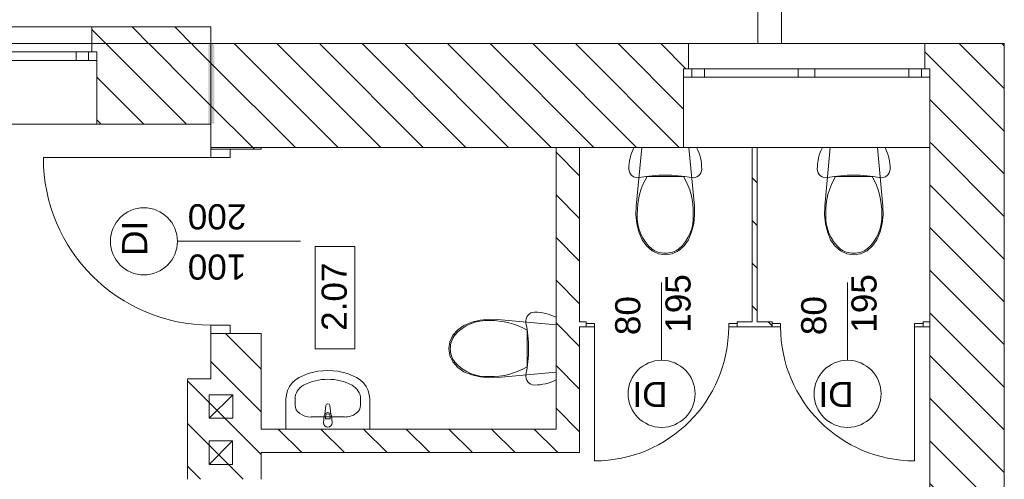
# Model space of a CAD drawing. Header units: millimetres. Extents: x -22225 to 37225, y -49550 to 562.
# Tile 15 of 17: x 29999 to 35875, y -25050 to -22307. Entities that reach past the tile are written whole.
import ezdxf

# ---------------------------------------------------------------- set-up
doc = ezdxf.new("R2010")
doc.units = ezdxf.units.MM
doc.set_wipeout_variables(frame=1)
for name, color, linetype, lineweight in [('poziom_3 (1)_7_0_Nr_pióra__81_Nr_pióra__1', 7, 'Continuous', 9), ('poziom_3 (1)_7_2D - Ogólne_Nr_pióra__19', 7, 'Continuous', 9), ('poziom_3 (1)_7_2D - Ogólne_Nr_pióra__1_Nr_pióra__7', 7, 'Continuous', 9), ('poziom_3 (1)_7_2D - Ogólne_Nr_pióra__7_Nr_pióra__7', 7, 'Continuous', 9), ('poziom_3 (1)_7_Drzwi ArchiCAD_Nr_pióra__27_Nr_pióra__7', 7, 'Continuous', 9), ('poziom_3 (1)_7_Drzwi ArchiCAD_Nr_pióra__81_Nr_pióra__1', 7, 'Continuous', 9), ('poziom_3 (1)_7_Konstrukcja - Dachy_Nr_pióra__92_Nr_pióra__2', 7, 'Continuous', 9), ('poziom_3 (1)_7_Konstrukcja - Stropy_Nr_pióra__81_Nr_pióra__1', 7, 'Continuous', 9), ('poziom_3 (1)_7_Konstrukcja - Ściany zew', 7, 'Continuous', 9), ('poziom_3 (1)_7_Konstrukcja - Ściany zew_Nr_pióra__107_Nr_pióra__11', 7, 'Continuous', 9), ('poziom_3 (1)_7_Konstrukcja - Ściany zew_Nr_pióra__254', 7, 'Continuous', 9), ('poziom_3 (1)_7_Konstrukcja - Ściany zew_Nr_pióra__27_Nr_pióra__7', 7, 'Continuous', 9), ('poziom_3 (1)_7_Konstrukcja - Ściany zew_Nr_pióra__87_Nr_pióra__1', 7, 'Continuous', 9), ('poziom_3 (1)_7_Metryczki pomieszczeń ArchiCADa_Nr_pióra__6_Nr_pióra__5', 7, 'Continuous', 9), ('poziom_3 (1)_7_Okna ArchiCADa_Nr_pióra__101_Nr_pióra__252', 7, 'Continuous', 9), ('poziom_3 (1)_7_Okna ArchiCADa_Nr_pióra__27_Nr_pióra__7', 7, 'Continuous', 9), ('poziom_3 (1)_7_Okna ArchiCADa_Nr_pióra__81_Nr_pióra__1', 7, 'Continuous', 9), ('poziom_3 (1)_7_Znaczniki drzwi ArchiCADa_Nr_pióra__1_Nr_pióra__7', 7, 'Continuous', 9), ('poziom_3 (1)_7_Znaczniki drzwi ArchiCADa_Nr_pióra__2_Nr_pióra__8', 7, 'Continuous', 9), ('poziom_3 (1)_7_Znaczniki drzwi ArchiCADa_Nr_pióra__7_Nr_pióra__7', 7, 'Continuous', 9)]:
    doc.layers.add(name, color=color, linetype=linetype, lineweight=lineweight)
doc.styles.add('GENERATED_STYLE_1', font='arial.ttf')
pattern_1 = [(135, (37225, -40870), (127.2792, 127.2792), [])]

msp = doc.modelspace()

# ---------------------------------------------------------------- hatches: boundary and pattern name
at = {"layer": 'poziom_3 (1)_7_Konstrukcja - Ściany zew_Nr_pióra__107_Nr_pióra__11'}
h = msp.add_hatch(dxfattribs=at)
h.set_pattern_fill('BLOCZKI_CERAMICZNE_0007', color=256, angle=270, style=0, pattern_type=2)
h.set_pattern_definition(pattern_1)
h.paths.add_polyline_path([(35430, -22600), (35430, -23070), (35875, -22450), (35400, -22450), (35400, -22600)])
h = msp.add_hatch(dxfattribs=at)
h.set_pattern_fill('BLOCZKI_CERAMICZNE_0007', color=256, angle=270, style=0, pattern_type=2)
h.set_pattern_definition(pattern_1)
h.paths.add_polyline_path([(35875, -31000), (35875, -22450), (35430, -23070), (35430, -30360)])
h = msp.add_hatch(dxfattribs=at)
h.set_pattern_fill('BLOCZKI_CERAMICZNE_0007', color=256, angle=270, style=0, pattern_type=2)
h.set_pattern_definition(pattern_1)
h.paths.add_polyline_path([(31140, -23080), (31440, -23080), (31440, -23070), (31140, -23070)])
h = msp.add_hatch(dxfattribs=at)
h.set_pattern_fill('BLOCZKI_CERAMICZNE_0007', color=256, angle=270, style=0, pattern_type=2)
h.set_pattern_definition(pattern_1)
h.paths.add_polyline_path([(33200, -24890), (33340, -24890), (33340, -23070), (33200, -23070)])
h = msp.add_hatch(dxfattribs=at)
h.set_pattern_fill('BLOCZKI_CERAMICZNE_0007', color=256, angle=270, style=0, pattern_type=2)
h.set_pattern_definition(pattern_1)
h.paths.add_polyline_path([(34400, -24110), (34400, -23070), (34370, -23070), (34370, -24110)])
h = msp.add_hatch(dxfattribs=at)
h.set_pattern_fill('BLOCZKI_CERAMICZNE_0007', color=256, angle=270, style=0, pattern_type=2)
h.set_pattern_definition(pattern_1)
h.paths.add_polyline_path([(34280, -24110), (34280, -24140), (34490, -24140), (34490, -24110)])
h = msp.add_hatch(dxfattribs=at)
h.set_pattern_fill('BLOCZKI_CERAMICZNE_0007', color=256, angle=270, style=0, pattern_type=2)
h.set_pattern_definition(pattern_1)
h.paths.add_polyline_path([(31440, -24450), (31440, -24180), (31140, -24180), (31140, -24450)])
h = msp.add_hatch(dxfattribs=at)
h.set_pattern_fill('BLOCZKI_CERAMICZNE_0007', color=256, angle=270, style=0, pattern_type=2)
h.set_pattern_definition(pattern_1)
h.paths.add_polyline_path([(31000, -25050), (31440, -25050), (31440, -24450), (31000, -24450)])
h = msp.add_hatch(dxfattribs=at)
h.set_pattern_fill('BLOCZKI_CERAMICZNE_0007', color=256, angle=270, style=0, pattern_type=2)
h.set_pattern_definition(pattern_1)
h.paths.add_polyline_path([(33200, -24750), (31440, -24750), (31440, -24890), (33200, -24890)])

# ---------------------------------------------------------------- linework, layer by layer
at = {"layer": 'poziom_3 (1)_7_0_Nr_pióra__81_Nr_pióra__1'}
for p, q in [((34405, -17990), (34405, -22450)), ((34545, -22450), (34545, -17990)), ((34405, -22450), (34545, -22450)), ((33657.9, -23085.1), (33651.7, -23100.5)), ((33665, -23070), (33657.9, -23085.1)), ((34038.6, -23070), (33665, -23070)), ((33710.8, -23070), (33678.5, -23420.4)), ((33992.8, -23070), (33710.8, -23070)), ((34025.2, -23420.4), (33992.8, -23070)), ((34045.7, -23085.1), (34038.6, -23070)), ((34051.9, -23100.5), (34045.7, -23085.1)), ((34782.5, -23085.1), (34776.3, -23100.5)), ((34789.6, -23070), (34782.5, -23085.1)), ((35163.2, -23070), (34789.6, -23070)), ((34835.4, -23070), (34803, -23420.4)), ((35117.4, -23070), (34835.4, -23070)), ((35149.7, -23420.4), (35117.4, -23070)), ((35170.3, -23085.1), (35163.2, -23070)), ((35176.5, -23100.5), (35170.3, -23085.1)), ((33638.7, -23148.7), (33636.3, -23165.2)), ((33642.1, -23132.4), (33638.7, -23148.7)), ((33646.5, -23116.3), (33642.1, -23132.4)), ((33651.7, -23100.5), (33646.5, -23116.3)), ((34057.2, -23116.3), (34051.9, -23100.5)), ((34061.5, -23132.4), (34057.2, -23116.3)), ((34064.9, -23148.7), (34061.5, -23132.4)), ((34067.4, -23165.2), (34064.9, -23148.7)), ((34763.3, -23148.7), (34760.8, -23165.2)), ((34766.7, -23132.4), (34763.3, -23148.7)), ((34771, -23116.3), (34766.7, -23132.4)), ((34776.3, -23100.5), (34771, -23116.3)), ((35181.8, -23116.3), (35176.5, -23100.5)), ((35186.1, -23132.4), (35181.8, -23116.3)), ((35189.5, -23148.7), (35186.1, -23132.4)), ((35191.9, -23165.2), (35189.5, -23148.7)), ((33634.8, -23181.8), (33634.3, -23198.5)), ((33634.3, -23198.5), (33635.6, -23210)), ((33636.3, -23165.2), (33634.8, -23181.8)), ((33635.6, -23210), (33639.4, -23221)), ((34064.2, -23221), (34068, -23210)), ((34068.8, -23181.8), (34067.4, -23165.2)), ((34068, -23210), (34069.3, -23198.5)), ((34069.3, -23198.5), (34068.8, -23181.8)), ((34759.4, -23181.8), (34758.9, -23198.5)), ((34758.9, -23198.5), (34760.2, -23210)), ((34760.8, -23165.2), (34759.4, -23181.8)), ((34760.2, -23210), (34764, -23221)), ((35188.8, -23221), (35192.6, -23210)), ((35193.4, -23181.8), (35191.9, -23165.2)), ((35192.6, -23210), (35193.9, -23198.5)), ((35193.9, -23198.5), (35193.4, -23181.8)), ((33639.4, -23221), (33645.5, -23230.9)), ((33645.5, -23230.9), (33653.6, -23239.1)), ((33653.6, -23239.1), (33663.4, -23245.5)), ((33663.4, -23245.5), (33674.2, -23249.5)), ((33674.2, -23249.5), (33685.8, -23251)), ((33685.8, -23251), (33697.3, -23250)), ((33697.3, -23250), (33735.6, -23243.2)), ((33735.6, -23243.2), (33774.2, -23238.3)), ((33851.8, -23243), (33742.9, -23243)), ((33774.2, -23238.3), (33812.9, -23235.4)), ((33812.9, -23235.4), (33851.8, -23234.4)), ((33851.8, -23234.4), (33890.7, -23235.4)), ((33960.8, -23243), (33851.8, -23243)), ((33890.7, -23235.4), (33929.5, -23238.3)), ((33929.5, -23238.3), (33968, -23243.2)), ((33960.8, -23243), (33960.8, -23243)), ((33968, -23243.2), (34006.3, -23250)), ((34006.3, -23250), (34017.9, -23251)), ((34017.9, -23251), (34029.4, -23249.5)), ((34029.4, -23249.5), (34040.3, -23245.5)), ((34040.3, -23245.5), (34050, -23239.1)), ((34050, -23239.1), (34058.1, -23230.9)), ((34058.1, -23230.9), (34064.2, -23221)), ((34764, -23221), (34770.1, -23230.9)), ((34770.1, -23230.9), (34778.2, -23239.1)), ((34778.2, -23239.1), (34787.9, -23245.5)), ((34787.9, -23245.5), (34798.8, -23249.5)), ((34798.8, -23249.5), (34810.3, -23251)), ((34810.3, -23251), (34821.9, -23250)), ((34821.9, -23250), (34860.2, -23243.2)), ((34860.2, -23243.2), (34898.8, -23238.3)), ((34976.4, -23243), (34867.4, -23243)), ((34898.8, -23238.3), (34937.5, -23235.4)), ((34937.5, -23235.4), (34976.4, -23234.4)), ((34976.4, -23234.4), (35015.3, -23235.4)), ((35085.3, -23243), (34976.4, -23243)), ((35015.3, -23235.4), (35054, -23238.3)), ((35054, -23238.3), (35092.6, -23243.2)), ((35085.3, -23243), (35085.3, -23243)), ((35092.6, -23243.2), (35130.9, -23250)), ((35130.9, -23250), (35142.5, -23251)), ((35142.5, -23251), (35154, -23249.5)), ((35154, -23249.5), (35164.9, -23245.5)), ((35164.9, -23245.5), (35174.6, -23239.1)), ((35174.6, -23239.1), (35182.7, -23230.9)), ((35182.7, -23230.9), (35188.8, -23221)), ((33678.5, -23420.4), (33676.9, -23472.1)), ((34026.7, -23472.1), (34025.2, -23420.4)), ((34803, -23420.4), (34801.5, -23472.1)), ((35151.3, -23472.1), (35149.7, -23420.4)), ((33676.9, -23472.1), (33682.4, -23523.4)), ((33684.8, -23468), (33684.8, -23467.9)), ((34018.8, -23468), (34018.8, -23467.9)), ((34021.2, -23523.4), (34026.7, -23472.1)), ((34801.5, -23472.1), (34807, -23523.4)), ((34809.4, -23468), (34809.4, -23467.9)), ((35143.4, -23468), (35143.4, -23467.9)), ((35145.8, -23523.4), (35151.3, -23472.1)), ((33682.4, -23523.4), (33694.8, -23573.2)), ((34008.8, -23573.2), (34021.2, -23523.4)), ((34807, -23523.4), (34819.4, -23573.2)), ((35133.4, -23573.2), (35145.8, -23523.4)), ((33694.8, -23573.2), (33713.8, -23620.1)), ((33713.8, -23620.1), (33739.4, -23657.3)), ((33964.2, -23657.3), (33989.8, -23620.1)), ((33989.8, -23620.1), (34008.8, -23573.2)), ((34819.4, -23573.2), (34838.4, -23620.1)), ((34838.4, -23620.1), (34864, -23657.3)), ((35088.8, -23657.3), (35114.4, -23620.1)), ((35114.4, -23620.1), (35133.4, -23573.2)), ((33739.4, -23657.3), (33772.5, -23685.8)), ((33770.7, -23674.6), (33770.7, -23674.5)), ((33931.2, -23685.8), (33964.2, -23657.3)), ((33932.9, -23674.6), (33932.9, -23674.6)), ((34864, -23657.3), (34897, -23685.8)), ((34895.3, -23674.6), (34895.3, -23674.5)), ((35055.7, -23685.8), (35088.8, -23657.3)), ((35057.5, -23674.6), (35057.5, -23674.6)), ((33772.5, -23685.8), (33810.8, -23703.8)), ((33810.8, -23703.8), (33851.8, -23710)), ((33851.8, -23701.4), (33851.8, -23701.4)), ((33851.8, -23710), (33892.9, -23703.8)), ((33892.9, -23703.8), (33931.2, -23685.8)), ((34897, -23685.8), (34935.3, -23703.8)), ((34935.3, -23703.8), (34976.4, -23710)), ((34976.4, -23701.4), (34976.4, -23701.4)), ((34976.4, -23710), (35017.4, -23703.8)), ((35017.4, -23703.8), (35055.7, -23685.8)), ((33024.5, -24081.5), (33020.5, -24092.4)), ((33030.9, -24071.8), (33024.5, -24081.5)), ((33039.1, -24063.7), (33030.9, -24071.8)), ((33049, -24057.6), (33039.1, -24063.7)), ((33060, -24053.8), (33049, -24057.6)), ((33071.5, -24052.5), (33060, -24053.8)), ((33088.2, -24053), (33071.5, -24052.5)), ((33104.8, -24054.5), (33088.2, -24053)), ((33121.3, -24056.9), (33104.8, -24054.5)), ((33137.6, -24060.3), (33121.3, -24056.9)), ((33153.7, -24064.6), (33137.6, -24060.3)), ((33169.5, -24069.9), (33153.7, -24064.6)), ((33184.9, -24076.1), (33169.5, -24069.9)), ((33200, -24083.2), (33184.9, -24076.1)), ((33200, -24456.8), (33200, -24083.2)), ((32649.9, -24132), (32612.7, -24157.6)), ((32696.8, -24113), (32649.9, -24132)), ((32746.6, -24100.6), (32696.8, -24113)), ((32797.9, -24095.1), (32746.6, -24100.6)), ((32849.6, -24096.7), (32797.9, -24095.1)), ((32802, -24103), (32802, -24102.9)), ((33200, -24129), (32849.6, -24096.7)), ((33020.5, -24092.4), (33019, -24103.9)), ((33019, -24103.9), (33020, -24115.5)), ((33020, -24115.5), (33026.8, -24153.8)), ((33200, -24411), (33200, -24129)), ((32584.2, -24190.6), (32566.2, -24229)), ((32612.7, -24157.6), (32584.2, -24190.6)), ((32595.4, -24188.9), (32595.4, -24188.9)), ((33026.8, -24153.8), (33031.7, -24192.4)), ((33027, -24270), (33027, -24161.1)), ((33031.7, -24192.4), (33034.6, -24231.1)), ((32566.2, -24229), (32560, -24270)), ((33034.6, -24231.1), (33035.6, -24270)), ((32560, -24270), (32566.2, -24311)), ((32566.2, -24311), (32584.2, -24349.4)), ((32568.6, -24270), (32568.6, -24270)), ((33027, -24378.9), (33027, -24270)), ((33034.6, -24308.9), (33031.7, -24347.6)), ((33035.6, -24270), (33034.6, -24308.9)), ((32584.2, -24349.4), (32612.7, -24382.4)), ((32595.4, -24351.1), (32595.4, -24351.1)), ((32612.7, -24382.4), (32649.9, -24408)), ((33031.7, -24347.6), (33026.8, -24386.2)), ((33027, -24378.9), (33027, -24378.9)), ((31666.8, -24442.3), (31644.3, -24456.9)), ((31721.1, -24419), (31666.8, -24442.3)), ((31778.7, -24404.8), (31721.1, -24419)), ((31837.8, -24400), (31778.7, -24404.8)), ((31896.9, -24404.8), (31837.8, -24400)), ((31954.5, -24419), (31896.9, -24404.8)), ((32008.8, -24442.3), (31954.5, -24419)), ((32031.3, -24456.9), (32008.8, -24442.3)), ((32649.9, -24408), (32696.8, -24427)), ((32696.8, -24427), (32746.6, -24439.4)), ((32746.6, -24439.4), (32797.9, -24444.9)), ((32797.9, -24444.9), (32849.6, -24443.3)), ((32802, -24437), (32802, -24437)), ((32849.6, -24443.3), (33200, -24411)), ((33020, -24424.5), (33019, -24436.1)), ((33019, -24436.1), (33020.5, -24447.6)), ((33026.8, -24386.2), (33020, -24424.5)), ((31609.1, -24496.5), (31597.4, -24520.2)), ((31624.9, -24475.1), (31609.1, -24496.5)), ((31644.3, -24456.9), (31624.9, -24475.1)), ((32050.7, -24475.1), (32031.3, -24456.9)), ((32066.5, -24496.5), (32050.7, -24475.1)), ((32078.2, -24520.2), (32066.5, -24496.5)), ((33020.5, -24447.6), (33024.5, -24458.5)), ((33024.5, -24458.5), (33030.9, -24468.2)), ((33030.9, -24468.2), (33039.1, -24476.3)), ((33039.1, -24476.3), (33049, -24482.4)), ((33049, -24482.4), (33060, -24486.2)), ((33060, -24486.2), (33071.5, -24487.5)), ((33071.5, -24487.5), (33088.2, -24487)), ((33088.2, -24487), (33104.8, -24485.5)), ((33104.8, -24485.5), (33121.3, -24483.1)), ((33121.3, -24483.1), (33137.6, -24479.7)), ((33137.6, -24479.7), (33153.7, -24475.4)), ((33153.7, -24475.4), (33169.5, -24470.1)), ((33169.5, -24470.1), (33184.9, -24463.9)), ((33184.9, -24463.9), (33200, -24456.8)), ((31590.2, -24545.6), (31587.8, -24571.8)), ((31597.4, -24520.2), (31590.2, -24545.6)), ((32085.4, -24545.6), (32078.2, -24520.2)), ((32087.8, -24571.8), (32085.4, -24545.6)), ((31587.8, -24571.8), (31587.8, -24750)), ((31642.1, -24607.5), (31642.1, -24571.8)), ((31826.7, -24608.8), (31820.1, -24661.7)), ((31826.7, -24608.8), (31826.7, -24608.7)), ((31855.5, -24661.7), (31848.9, -24608.8)), ((32033.5, -24607.5), (32033.5, -24571.8)), ((32087.8, -24750), (32087.8, -24571.8)), ((31738.8, -24678.2), (31936.8, -24678.2)), ((31816.8, -24671.2), (31812.8, -24713.2)), ((31816.8, -24671.2), (31816.8, -24671.2)), ((31824.2, -24688.3), (31824.2, -24673.4)), ((31851.4, -24673.4), (31851.4, -24688.3)), ((31855.5, -24661.7), (31855.5, -24661.7)), ((31862.8, -24713.2), (31858.8, -24671.2)), ((31851.4, -24688.3), (31824.2, -24688.3)), ((31862.8, -24713.2), (31862.8, -24713.1)), ((31587.8, -24750), (32087.8, -24750))]:
    msp.add_line(p, q, dxfattribs=at)
for centre, radius, start, end in [((34109.9, -23457.9), 425.4, 149.65177, 181.35393), ((33593.7, -23457.9), 425.4, 358.64607, 30.34823), ((35234.5, -23457.9), 425.4, 149.65177, 181.35393), ((34718.3, -23457.9), 425.4, 358.64607, 30.34823), ((33941.3, -23482.3), 257, 176.80485, 228.4245), ((33762.4, -23482.3), 257, 311.5755, 3.19515), ((35065.9, -23482.3), 257, 176.80485, 228.4245), ((34886.9, -23482.3), 257, 311.5755, 3.19515), ((33852.6, -23562.8), 138.6, 233.7772, 269.66441), ((33851, -23562.8), 138.6, 270.33559, 306.22281), ((34977.2, -23562.8), 138.6, 233.7772, 269.66441), ((34975.6, -23562.8), 138.6, 270.33559, 306.22281), ((32787.7, -24359.5), 257, 86.80485, 138.4245), ((32812.1, -24528.1), 425.4, 59.65177, 91.35393), ((32707.2, -24270.8), 138.6, 143.7772, 179.66441), ((32707.2, -24269.2), 138.6, 180.33559, 216.22281), ((32787.7, -24180.5), 257, 221.5755, 273.19515), ((32812.1, -24011.9), 425.4, 268.64607, 300.34823), ((31837.8, -24610.2), 11.2, 7.13892, 172.86108), ((31837.8, -24673.1), 21.1, 147.22897, 174.83039), ((31837.8, -24673.1), 21.1, 32.77103, 147.22897), ((31837.8, -24673.4), 13.6, 0, 180), ((31837.8, -24673.1), 21.1, 5.16961, 32.77103), ((31837.8, -24713.2), 25, 180, 0)]:
    msp.add_arc(centre, radius, start, end, dxfattribs=at)
for centre, major_axis, ratio, start_param, end_param in [((31837.8, -24750), (-304.3, 0), 0.975758, 4.215414, 5.209364), ((31738.8, -24571.8), (-96.6, 0), 0.975758, 5.209364, 6.283185), ((31936.8, -24571.8), (-96.6, 0), 0.975758, 3.141593, 4.215414), ((31738.9, -24607.5), (-96.7, 0), 0.731403, 0, 1.570796), ((31936.7, -24607.5), (-96.7, 0), 0.731403, 1.570796, 3.141593)]:
    msp.add_ellipse(centre, major_axis=major_axis, ratio=ratio, start_param=start_param, end_param=end_param, dxfattribs=at)
at = {"layer": 'poziom_3 (1)_7_2D - Ogólne_Nr_pióra__1_Nr_pióra__7', "flags": 128}
for points in [[(31270.5, -24545.5), (31270.5, -24685.5), (31130.5, -24685.5), (31130.5, -24545.5)], [(31269.3, -24821.1), (31269.3, -24961.1), (31129.3, -24961.1), (31129.3, -24821.1)]]:
    msp.add_lwpolyline(points, close=True, dxfattribs=at)
at = {"layer": 'poziom_3 (1)_7_2D - Ogólne_Nr_pióra__7_Nr_pióra__7'}
for p, q in [((31270.5, -24545.5), (31130.5, -24685.5)), ((31269.3, -24821.1), (31129.3, -24961.1))]:
    msp.add_line(p, q, dxfattribs=at)
at = {"layer": 'poziom_3 (1)_7_Drzwi ArchiCAD_Nr_pióra__27_Nr_pióra__7'}
for p, q in [((31140, -23080), (31255, -23080)), ((33380, -24140), (33380, -24120)), ((34280, -24140), (34280, -24120)), ((34490, -24140), (34490, -24120)), ((35390, -24140), (35390, -24120)), ((31140, -24180), (31255, -24180))]:
    msp.add_line(p, q, dxfattribs=at)
at = {"layer": 'poziom_3 (1)_7_Drzwi ArchiCAD_Nr_pióra__81_Nr_pióra__1'}
for p, q in [((31140, -23080), (31140, -23130)), ((31255, -23080), (31140, -23080)), ((31255, -23130), (31255, -23080)), ((31140, -23130), (30140, -23130)), ((31140, -23130), (31255, -23130)), ((31255, -24130), (31140, -24130)), ((31140, -24130), (31140, -24180)), ((31255, -24180), (31255, -24130)), ((33430, -24120), (33380, -24120)), ((33380, -24120), (33380, -24140)), ((33380, -24140), (33430, -24140)), ((33430, -24140), (33430, -24120)), ((33430, -24140), (33430, -24940)), ((34280, -24120), (34230, -24120)), ((34230, -24120), (34230, -24140)), ((34230, -24140), (34280, -24140)), ((34280, -24140), (34280, -24120)), ((34490, -24120), (34540, -24120)), ((34490, -24140), (34490, -24120)), ((34540, -24140), (34490, -24140)), ((34540, -24120), (34540, -24140)), ((35340, -24140), (35340, -24120)), ((35340, -24120), (35390, -24120)), ((35390, -24140), (35340, -24140)), ((35340, -24140), (35340, -24940)), ((35390, -24120), (35390, -24140)), ((31140, -24180), (31255, -24180))]:
    msp.add_line(p, q, dxfattribs=at)
for centre, radius, start, end in [((31140, -23130), 1000, 180, 270), ((33430, -24140), 800, 270, 0), ((35340, -24140), 800, 180, 270)]:
    msp.add_arc(centre, radius, start, end, dxfattribs=at)
at = {"layer": 'poziom_3 (1)_7_Konstrukcja - Dachy_Nr_pióra__92_Nr_pióra__2', "flags": 128}
msp.add_lwpolyline([(34405, -17990), (34405, -22450)], dxfattribs=at)
at = {"layer": 'poziom_3 (1)_7_Konstrukcja - Stropy_Nr_pióra__81_Nr_pióra__1', "flags": 128}
msp.add_lwpolyline([(14250, -30870), (22540, -30870), (23220, -30870), (23220, -29270), (25710, -29270), (25710, -28870), (27110, -28870), (27110, -22930), (31140, -22930), (31140, -23070), (35430, -23070), (35430, -30360), (32770, -30360), (32770, -33970), (14250, -33970)], close=True, dxfattribs=at)
at = {"layer": 'poziom_3 (1)_7_Konstrukcja - Ściany zew_Nr_pióra__27_Nr_pióra__7'}
for p, q in [((30430, -22500), (30460, -22500)), ((30460, -22500), (30460, -22550)), ((33990, -22450), (33990, -22600)), ((35400, -22450), (35400, -22600)), ((30460, -22550), (30460, -22930)), ((33990, -22600), (33960, -22600)), ((33960, -22600), (33960, -22650)), ((35400, -22600), (35430, -22600)), ((35430, -22600), (35430, -22650)), ((33960, -22650), (33960, -23070)), ((35430, -22650), (35430, -23070)), ((31140, -23080), (31255, -23080)), ((31255, -23080), (31440, -23080)), ((33380, -24120), (33380, -24110)), ((33380, -24140), (33380, -24120)), ((34280, -24120), (34280, -24110)), ((34280, -24140), (34280, -24120)), ((34490, -24120), (34490, -24110)), ((34490, -24140), (34490, -24120)), ((35390, -24120), (35390, -24110)), ((35390, -24140), (35390, -24120)), ((31140, -24180), (31255, -24180)), ((31255, -24180), (31440, -24180)), ((33200, -24890), (33340, -24890))]:
    msp.add_line(p, q, dxfattribs=at)
at = {"layer": 'poziom_3 (1)_7_Konstrukcja - Ściany zew_Nr_pióra__27_Nr_pióra__7', "flags": 128}
for points in [[(35875, -22450), (35400, -22450)], [(35875, -31000), (35875, -22450)], [(30460, -22930), (31140, -22930)], [(31140, -23070), (31140, -23080)], [(31440, -23080), (31440, -23070)], [(31440, -23070), (33200, -23070)], [(33200, -23070), (33200, -24750)], [(33340, -24110), (33340, -23070)], [(33340, -23070), (33960, -23070)], [(34370, -23070), (34370, -24110)], [(34400, -24110), (34400, -23070)], [(35430, -23070), (35430, -24110)], [(33380, -24110), (33340, -24110)], [(33340, -24140), (33380, -24140)], [(33340, -24890), (33340, -24140)], [(34370, -24110), (34280, -24110)], [(34280, -24140), (34490, -24140)], [(34490, -24110), (34400, -24110)], [(35430, -24110), (35390, -24110)], [(35390, -24140), (35430, -24140)], [(35430, -24140), (35430, -27040)], [(31140, -24180), (31140, -24450)], [(31440, -24450), (31440, -24180)], [(31140, -24450), (31000, -24450)], [(31000, -24450), (31000, -25050)], [(31440, -24750), (31440, -24450)], [(33200, -24750), (31440, -24750)], [(31440, -25050), (31440, -24890)], [(31440, -24890), (33200, -24890)]]:
    msp.add_lwpolyline(points, dxfattribs=at)
at = {"layer": 'poziom_3 (1)_7_Metryczki pomieszczeń ArchiCADa_Nr_pióra__6_Nr_pióra__5'}
for p, q in [((31763.2, -24270.5), (31763.2, -23660.5)), ((31763.2, -23660.5), (31999, -23660.5)), ((31999, -23660.5), (31999, -24270.5)), ((31999, -24270.5), (31763.2, -24270.5))]:
    msp.add_line(p, q, dxfattribs=at)
at = {"layer": 'poziom_3 (1)_7_Okna ArchiCADa_Nr_pióra__101_Nr_pióra__252'}
for p, q in [((30460, -22500), (30335, -22500)), ((30335, -22500), (30335, -22550)), ((30335, -22550), (30460, -22550)), ((33960, -22600), (34085, -22600)), ((34085, -22600), (34085, -22650)), ((34645, -22650), (34645, -22600)), ((34645, -22600), (34695, -22600)), ((34695, -22600), (34745, -22600)), ((34745, -22600), (34745, -22650)), ((35305, -22650), (35305, -22600)), ((35305, -22600), (35430, -22600)), ((34085, -22650), (33960, -22650)), ((34695, -22650), (34645, -22650)), ((34745, -22650), (34695, -22650)), ((35430, -22650), (35305, -22650))]:
    msp.add_line(p, q, dxfattribs=at)
at = {"layer": 'poziom_3 (1)_7_Okna ArchiCADa_Nr_pióra__27_Nr_pióra__7'}
for p, q in [((30430, -22500), (30460, -22500)), ((30460, -22500), (30460, -22550)), ((33960, -22600), (33960, -22650)), ((33990, -22600), (33960, -22600)), ((35400, -22600), (35430, -22600)), ((35430, -22600), (35430, -22650))]:
    msp.add_line(p, q, dxfattribs=at)
at = {"layer": 'poziom_3 (1)_7_Okna ArchiCADa_Nr_pióra__81_Nr_pióra__1'}
for p, q in [((30335, -22500), (29610, -22500)), ((30410, -22500), (30410, -22550)), ((35400, -22450), (33990, -22450)), ((29610, -22550), (30335, -22550)), ((34010, -22600), (34010, -22650)), ((34085, -22600), (34645, -22600)), ((34745, -22600), (35305, -22600)), ((35380, -22600), (35380, -22650)), ((34645, -22650), (34085, -22650)), ((35305, -22650), (34745, -22650)), ((28660, -22930), (30460, -22930)), ((35430, -23070), (33960, -23070))]:
    msp.add_line(p, q, dxfattribs=at)
at = {"layer": 'poziom_3 (1)_7_Znaczniki drzwi ArchiCADa_Nr_pióra__1_Nr_pióra__7'}
for p, q in [((30940, -23630), (31675, -23630)), ((33830, -24340), (33830, -23875)), ((34940, -24340), (34940, -23875))]:
    msp.add_line(p, q, dxfattribs=at)
at = {"layer": 'poziom_3 (1)_7_Znaczniki drzwi ArchiCADa_Nr_pióra__2_Nr_pióra__8'}
for centre, start, end in [((30740, -23630), 90, 270), ((30740, -23630), 270, 90), ((33830, -24540), 0, 180), ((34940, -24540), 0, 180), ((33830, -24540), 180, 0), ((34940, -24540), 180, 0)]:
    msp.add_arc(centre, 200, start, end, dxfattribs=at)

# ---------------------------------------------------------------- texts
at = {"layer": 'poziom_3 (1)_7_Metryczki pomieszczeń ArchiCADa_Nr_pióra__6_Nr_pióra__5', "insert": (31800.6, -24164.4), "char_height": 150, "attachment_point": 1, "rotation": 90, "style": 'GENERATED_STYLE_1'}
msp.add_mtext('\\A1;2.07', dxfattribs=at)
at = {"layer": 'poziom_3 (1)_7_Znaczniki drzwi ArchiCADa_Nr_pióra__7_Nr_pióra__7', "char_height": 150, "attachment_point": 7, "style": 'GENERATED_STYLE_1'}
for s, insert, rotation in [('\\A1;200', (31351.4, -23406.3), 180), ('\\A1;DI', (30759.8, -23716.7), 90), ('\\A1;100', (31351.4, -23706.3), 180), ('\\A1;195', (34004.7, -24175.5), 90), ('\\A1;195', (35114.7, -24175.5), 90), ('\\A1;80', (33704.7, -24189.7), 90), ('\\A1;80', (34814.7, -24189.7), 90), ('\\A1;DI', (33865.2, -24468.8), 180), ('\\A1;DI', (34975.2, -24468.8), 180)]:
    msp.add_mtext(s, dxfattribs=dict(at, insert=insert, rotation=rotation))

# ---------------------------------------------------------------- wipeouts: each hides what was drawn before it
at = {"ltscale": 296896.368866}
msp.add_wipeout([(25200, -22450), (31140, -22450), (31140, -22350), (25200, -22350)], dxfattribs=at).dxf.layer = 'poziom_3 (1)_7_Konstrukcja - Ściany zew'

# ---------------------------------------------------------------- next in the draw order: hatches: boundary and pattern name
at = {"layer": 'poziom_3 (1)_7_2D - Ogólne_Nr_pióra__19'}
msp.add_hatch(color=256, dxfattribs=at).paths.add_polyline_path([(31161, -22928.3), (31161, -22451.8), (31124, -22451.8), (31124, -22928.3)])
at = {"layer": 'poziom_3 (1)_7_Konstrukcja - Ściany zew_Nr_pióra__107_Nr_pióra__11'}
h = msp.add_hatch(dxfattribs=at)
h.set_pattern_fill('BLOCZKI_CERAMICZNE_0007', color=256, angle=270, style=0, pattern_type=2)
h.set_pattern_definition(pattern_1)
h.paths.add_polyline_path([(30460, -22930), (31140, -22930), (31140, -22350), (30430, -22350), (30430, -22500), (30460, -22500)])
h = msp.add_hatch(dxfattribs=at)
h.set_pattern_fill('BLOCZKI_CERAMICZNE_0007', color=256, angle=270, style=0, pattern_type=2)
h.set_pattern_definition(pattern_1)
h.paths.add_polyline_path([(31140, -23070), (33960, -23070), (33960, -22600), (33990, -22600), (33990, -22450), (31140, -22450)])

# ---------------------------------------------------------------- next in the draw order: linework, layer by layer
at = {"layer": 'poziom_3 (1)_7_Konstrukcja - Dachy_Nr_pióra__92_Nr_pióra__2', "flags": 128}
msp.add_lwpolyline([(34405, -22450), (29280, -22450)], dxfattribs=at)
at = {"layer": 'poziom_3 (1)_7_Konstrukcja - Ściany zew_Nr_pióra__254'}
for p, q in [((31140, -22350), (25200, -22350)), ((31140, -22450), (31140, -22350)), ((25200, -22450), (31140, -22450))]:
    msp.add_line(p, q, dxfattribs=at)
at = {"layer": 'poziom_3 (1)_7_Konstrukcja - Ściany zew_Nr_pióra__27_Nr_pióra__7'}
msp.add_line((30430, -22350), (30430, -22500), dxfattribs=at)
at = {"layer": 'poziom_3 (1)_7_Konstrukcja - Ściany zew_Nr_pióra__27_Nr_pióra__7', "flags": 128}
for points in [[(31140, -22350), (30430, -22350)], [(31140, -22930), (31140, -22350)], [(33990, -22450), (31140, -22450)], [(31140, -22450), (31140, -23070)]]:
    msp.add_lwpolyline(points, dxfattribs=at)
at = {"layer": 'poziom_3 (1)_7_Konstrukcja - Ściany zew_Nr_pióra__87_Nr_pióra__1', "flags": 128}
for points in [[(31140, -22350), (25200, -22350)], [(31140, -22450), (31140, -22350)], [(25200, -22450), (31140, -22450)]]:
    msp.add_lwpolyline(points, dxfattribs=at)
at = {"layer": 'poziom_3 (1)_7_Okna ArchiCADa_Nr_pióra__81_Nr_pióra__1'}
msp.add_line((28690, -22350), (30430, -22350), dxfattribs=at)

doc.saveas('drawing.dxf')
